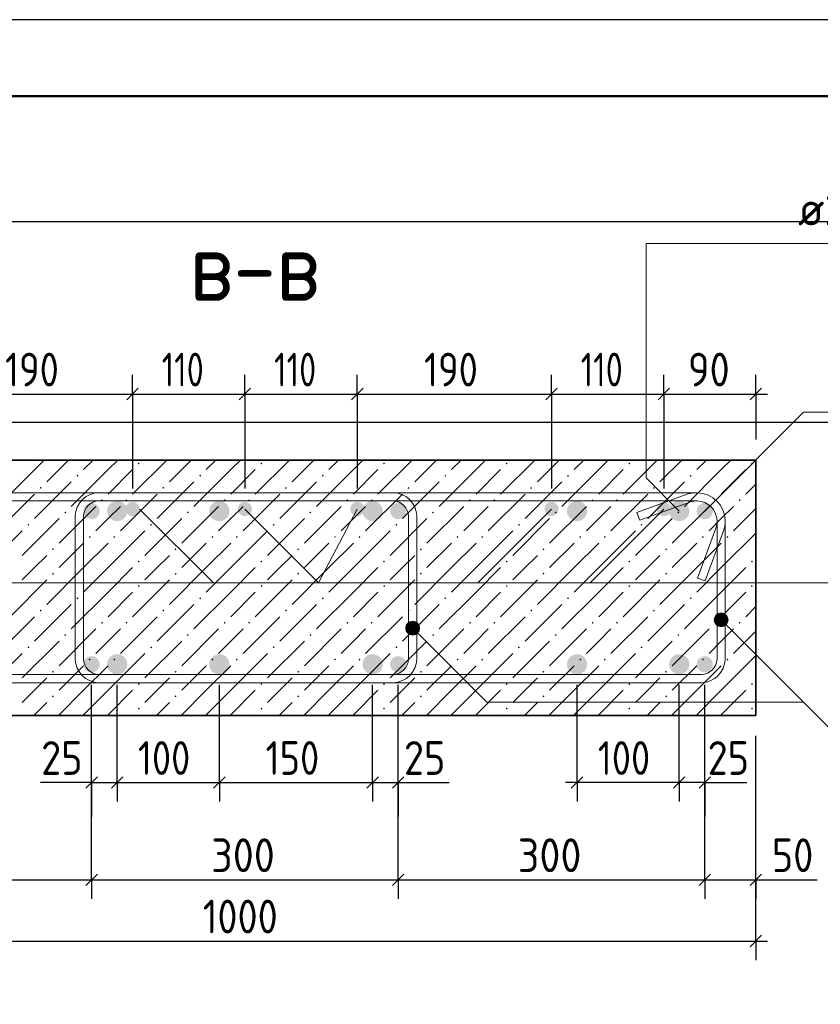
# Model space of a CAD drawing. Header units: millimetres. Extents: x 0 to 50400, y 0 to 35640.
# Tile 15 of 16: x 37847 to 44114, y 27928 to 35640. Entities that reach past the tile are written whole.
import ezdxf

# ---------------------------------------------------------------- set-up
doc = ezdxf.new("R2010")
doc.units = ezdxf.units.MM
doc.linetypes.add('______2', pattern=[324, 240, -84])
for name, color, linetype, lineweight in [('Standard', 7, 'Continuous', 25), ('Выпуски арматуры Г-обр.', 52, 'Continuous', 25), ('ЖБ Пилон', 7, 'Continuous', 35), ('Заголовок чертежа', 7, 'Continuous', 25), ('Позиционная метка линия выноска', 7, 'Continuous', 13)]:
    doc.layers.add(name, color=color, linetype=linetype, lineweight=lineweight)
doc.layers.add('Размерная выноска', color=7, linetype='Continuous')
doc.layers.add('Стена фоновая арматура Х1', color=7, linetype='______2', true_color=0xa0a0a0)
doc.layers.add('Стена Хомут', color=7, linetype='______2', true_color=0xa0a0a0)
doc.styles.add('ISOCPEUR', font='txt')

msp = doc.modelspace()

# ---------------------------------------------------------------- hatches: boundary and pattern name
at = {"layer": 'Выпуски арматуры Г-обр.', "linetype": 'Continuous', "lineweight": 13, "transparency": 33554687}
for points in [[(38689.7, 31791.4), (38683.6, 31822.1), (38666.3, 31848), (38640.3, 31865.3), (38609.7, 31871.4), (38579.1, 31865.3), (38553.2, 31848), (38535.8, 31822.1), (38529.7, 31791.4), (38535.8, 31760.8), (38553.2, 31734.9), (38579.1, 31717.5), (38609.7, 31711.4), (38640.3, 31717.5), (38666.3, 31734.9), (38683.6, 31760.8)], [(38785.7, 31807.4), (38781.5, 31828.9), (38769.3, 31847), (38751.2, 31859.2), (38729.7, 31863.4), (38708.3, 31859.2), (38690.1, 31847), (38678, 31828.9), (38673.7, 31807.4), (38678, 31786), (38690.1, 31767.8), (38708.3, 31755.7), (38729.7, 31751.4), (38751.2, 31755.7), (38769.3, 31767.8), (38781.5, 31786)], [(39489.7, 31791.4), (39483.6, 31822.1), (39466.3, 31848), (39440.3, 31865.3), (39409.7, 31871.4), (39379.1, 31865.3), (39353.2, 31848), (39335.8, 31822.1), (39329.7, 31791.4), (39335.8, 31760.8), (39353.2, 31734.9), (39379.1, 31717.5), (39409.7, 31711.4), (39440.3, 31717.5), (39466.3, 31734.9), (39483.6, 31760.8)], [(39665.7, 31807.4), (39661.5, 31828.9), (39649.3, 31847), (39631.2, 31859.2), (39609.7, 31863.4), (39588.3, 31859.2), (39570.1, 31847), (39558, 31828.9), (39553.7, 31807.4), (39558, 31786), (39570.1, 31767.8), (39588.3, 31755.7), (39609.7, 31751.4), (39631.2, 31755.7), (39649.3, 31767.8), (39661.5, 31786)], [(40545.7, 31807.4), (40541.5, 31828.9), (40529.3, 31847), (40511.2, 31859.2), (40489.7, 31863.4), (40468.3, 31859.2), (40450.1, 31847), (40438, 31828.9), (40433.7, 31807.4), (40438, 31786), (40450.1, 31767.8), (40468.3, 31755.7), (40489.7, 31751.4), (40511.2, 31755.7), (40529.3, 31767.8), (40541.5, 31786)], [(40689.7, 31791.4), (40683.6, 31822.1), (40666.3, 31848), (40640.3, 31865.3), (40609.7, 31871.4), (40579.1, 31865.3), (40553.2, 31848), (40535.8, 31822.1), (40529.7, 31791.4), (40535.8, 31760.8), (40553.2, 31734.9), (40579.1, 31717.5), (40609.7, 31711.4), (40640.3, 31717.5), (40666.3, 31734.9), (40683.6, 31760.8)], [(42065.7, 31807.4), (42061.5, 31828.9), (42049.3, 31847), (42031.2, 31859.2), (42009.7, 31863.4), (41988.3, 31859.2), (41970.1, 31847), (41958, 31828.9), (41953.7, 31807.4), (41958, 31786), (41970.1, 31767.8), (41988.3, 31755.7), (42009.7, 31751.4), (42031.2, 31755.7), (42049.3, 31767.8), (42061.5, 31786)], [(42289.7, 31791.4), (42283.6, 31822.1), (42266.3, 31848), (42240.3, 31865.3), (42209.7, 31871.4), (42179.1, 31865.3), (42153.2, 31848), (42135.8, 31822.1), (42129.7, 31791.4), (42135.8, 31760.8), (42153.2, 31734.9), (42179.1, 31717.5), (42209.7, 31711.4), (42240.3, 31717.5), (42266.3, 31734.9), (42283.6, 31760.8)], [(42945.7, 31807.4), (42941.5, 31828.9), (42929.3, 31847), (42911.2, 31859.2), (42889.7, 31863.4), (42868.3, 31859.2), (42850.1, 31847), (42838, 31828.9), (42833.7, 31807.4), (42838, 31786), (42850.1, 31767.8), (42868.3, 31755.7), (42889.7, 31751.4), (42911.2, 31755.7), (42929.3, 31767.8), (42941.5, 31786)], [(43089.7, 31791.4), (43083.6, 31822.1), (43066.3, 31848), (43040.3, 31865.3), (43009.7, 31871.4), (42979.1, 31865.3), (42953.2, 31848), (42935.8, 31822.1), (42929.7, 31791.4), (42935.8, 31760.8), (42953.2, 31734.9), (42979.1, 31717.5), (43009.7, 31711.4), (43040.3, 31717.5), (43066.3, 31734.9), (43083.6, 31760.8)], [(38689.7, 30591.4), (38683.6, 30622.1), (38666.3, 30648), (38640.3, 30665.3), (38609.7, 30671.4), (38579.1, 30665.3), (38553.2, 30648), (38535.8, 30622.1), (38529.7, 30591.4), (38535.8, 30560.8), (38553.2, 30534.9), (38579.1, 30517.5), (38609.7, 30511.4), (38640.3, 30517.5), (38666.3, 30534.9), (38683.6, 30560.8)], [(39489.7, 30591.4), (39483.6, 30622.1), (39466.3, 30648), (39440.3, 30665.3), (39409.7, 30671.4), (39379.1, 30665.3), (39353.2, 30648), (39335.8, 30622.1), (39329.7, 30591.4), (39335.8, 30560.8), (39353.2, 30534.9), (39379.1, 30517.5), (39409.7, 30511.4), (39440.3, 30517.5), (39466.3, 30534.9), (39483.6, 30560.8)], [(40689.7, 30591.4), (40683.6, 30622.1), (40666.3, 30648), (40640.3, 30665.3), (40609.7, 30671.4), (40579.1, 30665.3), (40553.2, 30648), (40535.8, 30622.1), (40529.7, 30591.4), (40535.8, 30560.8), (40553.2, 30534.9), (40579.1, 30517.5), (40609.7, 30511.4), (40640.3, 30517.5), (40666.3, 30534.9), (40683.6, 30560.8)], [(42289.7, 30591.4), (42283.6, 30622.1), (42266.3, 30648), (42240.3, 30665.3), (42209.7, 30671.4), (42179.1, 30665.3), (42153.2, 30648), (42135.8, 30622.1), (42129.7, 30591.4), (42135.8, 30560.8), (42153.2, 30534.9), (42179.1, 30517.5), (42209.7, 30511.4), (42240.3, 30517.5), (42266.3, 30534.9), (42283.6, 30560.8)], [(43089.7, 30591.4), (43083.6, 30622.1), (43066.3, 30648), (43040.3, 30665.3), (43009.7, 30671.4), (42979.1, 30665.3), (42953.2, 30648), (42935.8, 30622.1), (42929.7, 30591.4), (42935.8, 30560.8), (42953.2, 30534.9), (42979.1, 30517.5), (43009.7, 30511.4), (43040.3, 30517.5), (43066.3, 30534.9), (43083.6, 30560.8)]]:
    msp.add_hatch(color=7, dxfattribs=at).paths.add_polyline_path(points)
at = {"layer": 'ЖБ Пилон', "linetype": 'Continuous', "lineweight": 18, "transparency": 33554687}
for points in [[(38779, 32156.6), (38771.2, 32164.4), (38779, 32172.2), (38786.8, 32164.4)], [(39739, 32156.6), (39731.2, 32164.4), (39739, 32172.2), (39746.8, 32164.4)], [(40699, 32156.6), (40691.2, 32164.4), (40699, 32172.2), (40706.8, 32164.4)], [(41659, 32156.6), (41651.2, 32164.4), (41659, 32172.2), (41666.8, 32164.4)], [(42619, 32156.6), (42611.2, 32164.4), (42619, 32172.2), (42626.8, 32164.4)], [(43579, 32156.6), (43571.2, 32164.4), (43579, 32172.2), (43586.8, 32164.4)], [(38299, 32060.6), (38291.2, 32068.4), (38299, 32076.2), (38306.8, 32068.4)], [(39259, 32060.6), (39251.2, 32068.4), (39259, 32076.2), (39266.8, 32068.4)], [(40219, 32060.6), (40211.2, 32068.4), (40219, 32076.2), (40226.8, 32068.4)], [(41179, 32060.6), (41171.2, 32068.4), (41179, 32076.2), (41186.8, 32068.4)], [(42139, 32060.6), (42131.2, 32068.4), (42139, 32076.2), (42146.8, 32068.4)], [(43099, 32060.6), (43091.2, 32068.4), (43099, 32076.2), (43106.8, 32068.4)], [(38011, 31964.6), (38003.2, 31972.4), (38011, 31980.2), (38018.8, 31972.4)], [(38971, 31964.6), (38963.2, 31972.4), (38971, 31980.2), (38978.8, 31972.4)], [(39931, 31964.6), (39923.2, 31972.4), (39931, 31980.2), (39938.8, 31972.4)], [(40891, 31964.6), (40883.2, 31972.4), (40891, 31980.2), (40898.8, 31972.4)], [(41851, 31964.6), (41843.2, 31972.4), (41851, 31980.2), (41858.8, 31972.4)], [(42811, 31964.6), (42803.2, 31972.4), (42811, 31980.2), (42818.8, 31972.4)], [(38491, 31868.6), (38483.2, 31876.4), (38491, 31884.2), (38498.8, 31876.4)], [(38683, 31868.6), (38675.2, 31876.4), (38683, 31884.2), (38690.8, 31876.4)], [(39451, 31868.6), (39443.2, 31876.4), (39451, 31884.2), (39458.8, 31876.4)], [(39643, 31868.6), (39635.2, 31876.4), (39643, 31884.2), (39650.8, 31876.4)], [(40411, 31868.6), (40403.2, 31876.4), (40411, 31884.2), (40418.8, 31876.4)], [(40603, 31868.6), (40595.2, 31876.4), (40603, 31884.2), (40610.8, 31876.4)], [(41371, 31868.6), (41363.2, 31876.4), (41371, 31884.2), (41378.8, 31876.4)], [(41563, 31868.6), (41555.2, 31876.4), (41563, 31884.2), (41570.8, 31876.4)], [(42331, 31868.6), (42323.2, 31876.4), (42331, 31884.2), (42338.8, 31876.4)], [(42523, 31868.6), (42515.2, 31876.4), (42523, 31884.2), (42530.8, 31876.4)], [(43291, 31868.6), (43283.2, 31876.4), (43291, 31884.2), (43298.8, 31876.4)], [(43483, 31868.6), (43475.2, 31876.4), (43483, 31884.2), (43490.8, 31876.4)], [(38203, 31772.6), (38195.2, 31780.4), (38203, 31788.2), (38210.8, 31780.4)], [(39163, 31772.6), (39155.2, 31780.4), (39163, 31788.2), (39170.8, 31780.4)], [(40123, 31772.6), (40115.2, 31780.4), (40123, 31788.2), (40130.8, 31780.4)], [(41083, 31772.6), (41075.2, 31780.4), (41083, 31788.2), (41090.8, 31780.4)], [(42043, 31772.6), (42035.2, 31780.4), (42043, 31788.2), (42050.8, 31780.4)], [(43003, 31772.6), (42995.2, 31780.4), (43003, 31788.2), (43010.8, 31780.4)], [(37915, 31676.6), (37907.2, 31684.4), (37915, 31692.2), (37922.8, 31684.4)], [(38875, 31676.6), (38867.2, 31684.4), (38875, 31692.2), (38882.8, 31684.4)], [(39835, 31676.6), (39827.2, 31684.4), (39835, 31692.2), (39842.8, 31684.4)], [(40795, 31676.6), (40787.2, 31684.4), (40795, 31692.2), (40802.8, 31684.4)], [(41755, 31676.6), (41747.2, 31684.4), (41755, 31692.2), (41762.8, 31684.4)], [(42715, 31676.6), (42707.2, 31684.4), (42715, 31692.2), (42722.8, 31684.4)], [(38395, 31580.6), (38387.2, 31588.4), (38395, 31596.2), (38402.8, 31588.4)], [(38587, 31580.6), (38579.2, 31588.4), (38587, 31596.2), (38594.8, 31588.4)], [(39355, 31580.6), (39347.2, 31588.4), (39355, 31596.2), (39362.8, 31588.4)], [(39547, 31580.6), (39539.2, 31588.4), (39547, 31596.2), (39554.8, 31588.4)], [(40315, 31580.6), (40307.2, 31588.4), (40315, 31596.2), (40322.8, 31588.4)], [(40507, 31580.6), (40499.2, 31588.4), (40507, 31596.2), (40514.8, 31588.4)], [(41275, 31580.6), (41267.2, 31588.4), (41275, 31596.2), (41282.8, 31588.4)], [(41467, 31580.6), (41459.2, 31588.4), (41467, 31596.2), (41474.8, 31588.4)], [(42235, 31580.6), (42227.2, 31588.4), (42235, 31596.2), (42242.8, 31588.4)], [(42427, 31580.6), (42419.2, 31588.4), (42427, 31596.2), (42434.8, 31588.4)], [(43195, 31580.6), (43187.2, 31588.4), (43195, 31596.2), (43202.8, 31588.4)], [(43387, 31580.6), (43379.2, 31588.4), (43387, 31596.2), (43394.8, 31588.4)], [(38107, 31484.6), (38099.2, 31492.4), (38107, 31500.2), (38114.8, 31492.4)], [(39067, 31484.6), (39059.2, 31492.4), (39067, 31500.2), (39074.8, 31492.4)], [(40027, 31484.6), (40019.2, 31492.4), (40027, 31500.2), (40034.8, 31492.4)], [(40987, 31484.6), (40979.2, 31492.4), (40987, 31500.2), (40994.8, 31492.4)], [(41947, 31484.6), (41939.2, 31492.4), (41947, 31500.2), (41954.8, 31492.4)], [(42907, 31484.6), (42899.2, 31492.4), (42907, 31500.2), (42914.8, 31492.4)], [(38779, 31388.6), (38771.2, 31396.4), (38779, 31404.2), (38786.8, 31396.4)], [(39739, 31388.6), (39731.2, 31396.4), (39739, 31404.2), (39746.8, 31396.4)], [(40699, 31388.6), (40691.2, 31396.4), (40699, 31404.2), (40706.8, 31396.4)], [(41659, 31388.6), (41651.2, 31396.4), (41659, 31404.2), (41666.8, 31396.4)], [(42619, 31388.6), (42611.2, 31396.4), (42619, 31404.2), (42626.8, 31396.4)], [(43579, 31388.6), (43571.2, 31396.4), (43579, 31404.2), (43586.8, 31396.4)], [(38107, 31292.6), (38099.2, 31300.4), (38107, 31308.2), (38114.8, 31300.4)], [(39067, 31292.6), (39059.2, 31300.4), (39067, 31308.2), (39074.8, 31300.4)], [(40027, 31292.6), (40019.2, 31300.4), (40027, 31308.2), (40034.8, 31300.4)], [(40987, 31292.6), (40979.2, 31300.4), (40987, 31308.2), (40994.8, 31300.4)], [(41947, 31292.6), (41939.2, 31300.4), (41947, 31308.2), (41954.8, 31300.4)], [(42907, 31292.6), (42899.2, 31300.4), (42907, 31308.2), (42914.8, 31300.4)], [(38779, 31196.6), (38771.2, 31204.4), (38779, 31212.2), (38786.8, 31204.4)], [(39739, 31196.6), (39731.2, 31204.4), (39739, 31212.2), (39746.8, 31204.4)], [(40699, 31196.6), (40691.2, 31204.4), (40699, 31212.2), (40706.8, 31204.4)], [(41659, 31196.6), (41651.2, 31204.4), (41659, 31212.2), (41666.8, 31204.4)], [(42619, 31196.6), (42611.2, 31204.4), (42619, 31212.2), (42626.8, 31204.4)], [(43579, 31196.6), (43571.2, 31204.4), (43579, 31212.2), (43586.8, 31204.4)], [(38299, 31100.6), (38291.2, 31108.4), (38299, 31116.2), (38306.8, 31108.4)], [(39259, 31100.6), (39251.2, 31108.4), (39259, 31116.2), (39266.8, 31108.4)], [(40219, 31100.6), (40211.2, 31108.4), (40219, 31116.2), (40226.8, 31108.4)], [(41179, 31100.6), (41171.2, 31108.4), (41179, 31116.2), (41186.8, 31108.4)], [(42139, 31100.6), (42131.2, 31108.4), (42139, 31116.2), (42146.8, 31108.4)], [(43099, 31100.6), (43091.2, 31108.4), (43099, 31116.2), (43106.8, 31108.4)], [(38011, 31004.6), (38003.2, 31012.4), (38011, 31020.2), (38018.8, 31012.4)], [(38971, 31004.6), (38963.2, 31012.4), (38971, 31020.2), (38978.8, 31012.4)], [(39931, 31004.6), (39923.2, 31012.4), (39931, 31020.2), (39938.8, 31012.4)], [(40891, 31004.6), (40883.2, 31012.4), (40891, 31020.2), (40898.8, 31012.4)], [(41851, 31004.6), (41843.2, 31012.4), (41851, 31020.2), (41858.8, 31012.4)], [(42811, 31004.6), (42803.2, 31012.4), (42811, 31020.2), (42818.8, 31012.4)], [(38491, 30908.6), (38483.2, 30916.4), (38491, 30924.2), (38498.8, 30916.4)], [(38683, 30908.6), (38675.2, 30916.4), (38683, 30924.2), (38690.8, 30916.4)], [(39451, 30908.6), (39443.2, 30916.4), (39451, 30924.2), (39458.8, 30916.4)], [(39643, 30908.6), (39635.2, 30916.4), (39643, 30924.2), (39650.8, 30916.4)], [(40411, 30908.6), (40403.2, 30916.4), (40411, 30924.2), (40418.8, 30916.4)], [(40603, 30908.6), (40595.2, 30916.4), (40603, 30924.2), (40610.8, 30916.4)], [(41371, 30908.6), (41363.2, 30916.4), (41371, 30924.2), (41378.8, 30916.4)], [(41563, 30908.6), (41555.2, 30916.4), (41563, 30924.2), (41570.8, 30916.4)], [(42331, 30908.6), (42323.2, 30916.4), (42331, 30924.2), (42338.8, 30916.4)], [(42523, 30908.6), (42515.2, 30916.4), (42523, 30924.2), (42530.8, 30916.4)], [(43291, 30908.6), (43283.2, 30916.4), (43291, 30924.2), (43298.8, 30916.4)], [(43483, 30908.6), (43475.2, 30916.4), (43483, 30924.2), (43490.8, 30916.4)], [(38203, 30812.6), (38195.2, 30820.4), (38203, 30828.2), (38210.8, 30820.4)], [(39163, 30812.6), (39155.2, 30820.4), (39163, 30828.2), (39170.8, 30820.4)], [(40123, 30812.6), (40115.2, 30820.4), (40123, 30828.2), (40130.8, 30820.4)], [(41083, 30812.6), (41075.2, 30820.4), (41083, 30828.2), (41090.8, 30820.4)], [(42043, 30812.6), (42035.2, 30820.4), (42043, 30828.2), (42050.8, 30820.4)], [(43003, 30812.6), (42995.2, 30820.4), (43003, 30828.2), (43010.8, 30820.4)], [(37915, 30716.6), (37907.2, 30724.4), (37915, 30732.2), (37922.8, 30724.4)], [(38875, 30716.6), (38867.2, 30724.4), (38875, 30732.2), (38882.8, 30724.4)], [(39835, 30716.6), (39827.2, 30724.4), (39835, 30732.2), (39842.8, 30724.4)], [(40795, 30716.6), (40787.2, 30724.4), (40795, 30732.2), (40802.8, 30724.4)], [(41755, 30716.6), (41747.2, 30724.4), (41755, 30732.2), (41762.8, 30724.4)], [(42715, 30716.6), (42707.2, 30724.4), (42715, 30732.2), (42722.8, 30724.4)], [(38395, 30620.6), (38387.2, 30628.4), (38395, 30636.2), (38402.8, 30628.4)], [(38587, 30620.6), (38579.2, 30628.4), (38587, 30636.2), (38594.8, 30628.4)], [(39355, 30620.6), (39347.2, 30628.4), (39355, 30636.2), (39362.8, 30628.4)], [(39547, 30620.6), (39539.2, 30628.4), (39547, 30636.2), (39554.8, 30628.4)], [(40315, 30620.6), (40307.2, 30628.4), (40315, 30636.2), (40322.8, 30628.4)], [(40507, 30620.6), (40499.2, 30628.4), (40507, 30636.2), (40514.8, 30628.4)], [(41275, 30620.6), (41267.2, 30628.4), (41275, 30636.2), (41282.8, 30628.4)], [(41467, 30620.6), (41459.2, 30628.4), (41467, 30636.2), (41474.8, 30628.4)], [(42235, 30620.6), (42227.2, 30628.4), (42235, 30636.2), (42242.8, 30628.4)], [(42427, 30620.6), (42419.2, 30628.4), (42427, 30636.2), (42434.8, 30628.4)], [(43195, 30620.6), (43187.2, 30628.4), (43195, 30636.2), (43202.8, 30628.4)], [(43387, 30620.6), (43379.2, 30628.4), (43387, 30636.2), (43394.8, 30628.4)], [(38107, 30524.6), (38099.2, 30532.4), (38107, 30540.2), (38114.8, 30532.4)], [(39067, 30524.6), (39059.2, 30532.4), (39067, 30540.2), (39074.8, 30532.4)], [(40027, 30524.6), (40019.2, 30532.4), (40027, 30540.2), (40034.8, 30532.4)], [(40987, 30524.6), (40979.2, 30532.4), (40987, 30540.2), (40994.8, 30532.4)], [(41947, 30524.6), (41939.2, 30532.4), (41947, 30540.2), (41954.8, 30532.4)], [(42907, 30524.6), (42899.2, 30532.4), (42907, 30540.2), (42914.8, 30532.4)], [(38779, 30428.6), (38771.2, 30436.4), (38779, 30444.2), (38786.8, 30436.4)], [(39739, 30428.6), (39731.2, 30436.4), (39739, 30444.2), (39746.8, 30436.4)], [(40699, 30428.6), (40691.2, 30436.4), (40699, 30444.2), (40706.8, 30436.4)], [(41659, 30428.6), (41651.2, 30436.4), (41659, 30444.2), (41666.8, 30436.4)], [(42619, 30428.6), (42611.2, 30436.4), (42619, 30444.2), (42626.8, 30436.4)], [(43579, 30428.6), (43571.2, 30436.4), (43579, 30444.2), (43586.8, 30436.4)], [(38107, 30332.6), (38099.2, 30340.4), (38107, 30348.2), (38114.8, 30340.4)], [(39067, 30332.6), (39059.2, 30340.4), (39067, 30348.2), (39074.8, 30340.4)], [(40027, 30332.6), (40019.2, 30340.4), (40027, 30348.2), (40034.8, 30340.4)], [(40987, 30332.6), (40979.2, 30340.4), (40987, 30348.2), (40994.8, 30340.4)], [(41947, 30332.6), (41939.2, 30340.4), (41947, 30348.2), (41954.8, 30340.4)], [(42907, 30332.6), (42899.2, 30340.4), (42907, 30348.2), (42914.8, 30340.4)], [(38779, 30236.6), (38771.2, 30244.4), (38779, 30252.2), (38786.8, 30244.4)], [(39739, 30236.6), (39731.2, 30244.4), (39739, 30252.2), (39746.8, 30244.4)], [(40699, 30236.6), (40691.2, 30244.4), (40699, 30252.2), (40706.8, 30244.4)], [(41659, 30236.6), (41651.2, 30244.4), (41659, 30252.2), (41666.8, 30244.4)], [(42619, 30236.6), (42611.2, 30244.4), (42619, 30252.2), (42626.8, 30244.4)], [(43579, 30236.6), (43571.2, 30244.4), (43579, 30252.2), (43586.8, 30244.4)]]:
    msp.add_hatch(color=7, dxfattribs=at).paths.add_polyline_path(points, flags=16)
at = {"layer": 'Позиционная метка линия выноска', "linetype": 'Continuous', "lineweight": 13, "transparency": 33554687}
for points in [[(40871.1, 30888.2), (40909.2, 30926.3), (40884.8, 30912.6)], [(40909.2, 30926.3), (40871.1, 30888.2), (40871.1, 30860.7)], [(40909.2, 30926.3), (40871.1, 30860.7), (40936.7, 30926.3)], [(40936.7, 30926.3), (40871.1, 30860.7), (40884.8, 30836.2)], [(40936.7, 30926.3), (40884.8, 30836.2), (40961.2, 30912.6)], [(43285.8, 30953.4), (43324, 30991.6), (43299.6, 30977.9)], [(43324, 30991.6), (43285.8, 30953.4), (43285.8, 30925.9)], [(43324, 30991.6), (43285.8, 30925.9), (43351.5, 30991.6)], [(43351.5, 30991.6), (43285.8, 30925.9), (43299.6, 30901.5)], [(43351.5, 30991.6), (43299.6, 30901.5), (43375.9, 30977.9)], [(43375.9, 30977.9), (43299.6, 30901.5), (43324, 30887.7)], [(43375.9, 30977.9), (43324, 30887.7), (43389.7, 30953.4)], [(43389.7, 30953.4), (43324, 30887.7), (43351.5, 30887.7)], [(43389.7, 30953.4), (43351.5, 30887.7), (43389.7, 30925.9)], [(43389.7, 30925.9), (43351.5, 30887.7), (43375.9, 30901.5)], [(40961.2, 30912.6), (40884.8, 30836.2), (40909.2, 30822.5)], [(40961.2, 30912.6), (40909.2, 30822.5), (40974.9, 30888.2)], [(40974.9, 30888.2), (40909.2, 30822.5), (40936.7, 30822.5)], [(40974.9, 30888.2), (40936.7, 30822.5), (40974.9, 30860.7)], [(40974.9, 30860.7), (40936.7, 30822.5), (40961.2, 30836.2)]]:
    msp.add_hatch(color=7, dxfattribs=at).paths.add_polyline_path(points)
at = {"layer": 'Стена фоновая арматура Х1', "linetype": 'Continuous', "lineweight": 18, "transparency": 33554687}
for points in [[(38473.7, 31791.4), (38468.9, 31815.9), (38455, 31836.7), (38434.2, 31850.6), (38409.7, 31855.4), (38385.2, 31850.6), (38364.5, 31836.7), (38350.6, 31815.9), (38345.7, 31791.4), (38350.6, 31767), (38364.5, 31746.2), (38385.2, 31732.3), (38409.7, 31727.4), (38434.2, 31732.3), (38455, 31746.2), (38468.9, 31767)], [(40873.7, 31791.4), (40868.9, 31815.9), (40855, 31836.7), (40834.2, 31850.6), (40809.7, 31855.4), (40785.2, 31850.6), (40764.5, 31836.7), (40750.6, 31815.9), (40745.7, 31791.4), (40750.6, 31767), (40764.5, 31746.2), (40785.2, 31732.3), (40809.7, 31727.4), (40834.2, 31732.3), (40855, 31746.2), (40868.9, 31767)], [(43273.7, 31791.4), (43268.9, 31815.9), (43255, 31836.7), (43234.2, 31850.6), (43209.7, 31855.4), (43185.2, 31850.6), (43164.5, 31836.7), (43150.6, 31815.9), (43145.7, 31791.4), (43150.6, 31767), (43164.5, 31746.2), (43185.2, 31732.3), (43209.7, 31727.4), (43234.2, 31732.3), (43255, 31746.2), (43268.9, 31767)], [(38473.7, 30591.4), (38468.9, 30615.9), (38455, 30636.7), (38434.2, 30650.6), (38409.7, 30655.4), (38385.2, 30650.6), (38364.5, 30636.7), (38350.6, 30615.9), (38345.7, 30591.4), (38350.6, 30567), (38364.5, 30546.2), (38385.2, 30532.3), (38409.7, 30527.4), (38434.2, 30532.3), (38455, 30546.2), (38468.9, 30567)], [(40873.7, 30591.4), (40868.9, 30615.9), (40855, 30636.7), (40834.2, 30650.6), (40809.7, 30655.4), (40785.2, 30650.6), (40764.5, 30636.7), (40750.6, 30615.9), (40745.7, 30591.4), (40750.6, 30567), (40764.5, 30546.2), (40785.2, 30532.3), (40809.7, 30527.4), (40834.2, 30532.3), (40855, 30546.2), (40868.9, 30567)], [(43273.7, 30591.4), (43268.9, 30615.9), (43255, 30636.7), (43234.2, 30650.6), (43209.7, 30655.4), (43185.2, 30650.6), (43164.5, 30636.7), (43150.6, 30615.9), (43145.7, 30591.4), (43150.6, 30567), (43164.5, 30546.2), (43185.2, 30532.3), (43209.7, 30527.4), (43234.2, 30532.3), (43255, 30546.2), (43268.9, 30567)]]:
    msp.add_hatch(color=7, dxfattribs=at).paths.add_polyline_path(points)

# ---------------------------------------------------------------- linework, layer by layer
at = {"layer": 'Standard', "color": 7, "linetype": 'Continuous', "lineweight": -3, "transparency": 33554687}
for p, q in [((38729.7, 32707.8), (38729.7, 32857.8)), ((39609.7, 32707.8), (39609.7, 32857.8)), ((40489.7, 32707.8), (40489.7, 32857.8)), ((42009.7, 32707.8), (42009.7, 32857.8)), ((42889.7, 32707.8), (42889.7, 32857.8)), ((43609.7, 32707.8), (43609.7, 32857.8)), ((37209.7, 32707.8), (38729.7, 32707.8)), ((38729.7, 32707.8), (38729.7, 32557.8)), ((38729.7, 32707.8), (38729.7, 31967.4)), ((38729.7, 32707.8), (39609.7, 32707.8)), ((39609.7, 32707.8), (39609.7, 32557.8)), ((39609.7, 32707.8), (39609.7, 31967.4)), ((39609.7, 32707.8), (40489.7, 32707.8)), ((40489.7, 32707.8), (40489.7, 32557.8)), ((40489.7, 32707.8), (40489.7, 31967.4)), ((40489.7, 32707.8), (42009.7, 32707.8)), ((42009.7, 32707.8), (42009.7, 32557.8)), ((42009.7, 32707.8), (42009.7, 31967.4)), ((42009.7, 32707.8), (42889.7, 32707.8)), ((42889.7, 32707.8), (42889.7, 32557.8)), ((42889.7, 32707.8), (42889.7, 31967.4)), ((42889.7, 32707.8), (43609.7, 32707.8)), ((43609.7, 32707.8), (43609.7, 32557.8)), ((43609.7, 32707.8), (43609.7, 32351.4)), ((43609.7, 32707.8), (43699.7, 32707.8)), ((42209.7, 29665.5), (42209.7, 30431.4)), ((38409.7, 29665.5), (38409.7, 29815.5)), ((38609.7, 29665.5), (38609.7, 29815.5)), ((39409.7, 29665.5), (39409.7, 29815.5)), ((40609.7, 29665.5), (40609.7, 29815.5)), ((40809.7, 29665.5), (40809.7, 29815.5)), ((42209.7, 29665.5), (42209.7, 29815.5)), ((43009.7, 29665.5), (43009.7, 29815.5)), ((43209.7, 29665.5), (43209.7, 29815.5)), ((38409.7, 29665.5), (38319.7, 29665.5)), ((38409.7, 29665.5), (38409.7, 29515.5)), ((38409.7, 29665.5), (38409.7, 29400.5)), ((38409.7, 29665.5), (38609.7, 29665.5)), ((38609.7, 29665.5), (38609.7, 29515.5)), ((38609.7, 29665.5), (39409.7, 29665.5)), ((39409.7, 29665.5), (39409.7, 29515.5)), ((39409.7, 29665.5), (40609.7, 29665.5)), ((40609.7, 29665.5), (40609.7, 29515.5)), ((40609.7, 29665.5), (40809.7, 29665.5)), ((40809.7, 29665.5), (40809.7, 29515.5)), ((40809.7, 29665.5), (40809.7, 29400.5)), ((40809.7, 29665.5), (40899.7, 29665.5)), ((42209.7, 29665.5), (42119.7, 29665.5)), ((42209.7, 29665.5), (42209.7, 29515.5)), ((43009.7, 29665.5), (42209.7, 29665.5)), ((43009.7, 29665.5), (43009.7, 29515.5)), ((43209.7, 29665.5), (43009.7, 29665.5)), ((43209.7, 29665.5), (43209.7, 29515.5)), ((43209.7, 29665.5), (43209.7, 29400.5)), ((43209.7, 29665.5), (43299.7, 29665.5)), ((43609.7, 28423.8), (43609.7, 29080.5)), ((38409.7, 28903.8), (38409.7, 29053.8)), ((40809.7, 28903.8), (40809.7, 29053.8)), ((43209.7, 28903.8), (43209.7, 29053.8)), ((43609.7, 28903.8), (43609.7, 29053.8)), ((36009.7, 28903.8), (38409.7, 28903.8)), ((38409.7, 28903.8), (38409.7, 28753.8)), ((38409.7, 28903.8), (40809.7, 28903.8)), ((40809.7, 28903.8), (40809.7, 28753.8)), ((40809.7, 28903.8), (43209.7, 28903.8)), ((43209.7, 28903.8), (43209.7, 28753.8)), ((43209.7, 28903.8), (43609.7, 28903.8)), ((43609.7, 28903.8), (43609.7, 28753.8)), ((43609.7, 28903.8), (43699.7, 28903.8)), ((43609.7, 28423.8), (43609.7, 28573.8)), ((35609.7, 28423.8), (43609.7, 28423.8)), ((43609.7, 28423.8), (43609.7, 28273.8)), ((43609.7, 28423.8), (43699.7, 28423.8))]:
    msp.add_line(p, q, dxfattribs=at)
at = {"layer": 'Standard', "color": 7, "linetype": 'Continuous', "lineweight": 25, "transparency": 33554687}
for p, q in [((38684.7, 32662.8), (38774.7, 32752.8)), ((39564.7, 32662.8), (39654.7, 32752.8)), ((40444.7, 32662.8), (40534.7, 32752.8)), ((41964.7, 32662.8), (42054.7, 32752.8)), ((42844.7, 32662.8), (42934.7, 32752.8)), ((43564.7, 32662.8), (43654.7, 32752.8)), ((38364.7, 29620.5), (38454.7, 29710.5)), ((38564.7, 29620.5), (38654.7, 29710.5)), ((39364.7, 29620.5), (39454.7, 29710.5)), ((40564.7, 29620.5), (40654.7, 29710.5)), ((40764.7, 29620.5), (40854.7, 29710.5)), ((42254.7, 29710.5), (42164.7, 29620.5)), ((43054.7, 29710.5), (42964.7, 29620.5)), ((43254.7, 29710.5), (43164.7, 29620.5)), ((38364.7, 28858.8), (38454.7, 28948.8)), ((40764.7, 28858.8), (40854.7, 28948.8)), ((43164.7, 28858.8), (43254.7, 28948.8)), ((43564.7, 28858.8), (43654.7, 28948.8)), ((43564.7, 28378.8), (43654.7, 28468.8))]:
    msp.add_line(p, q, dxfattribs=at)
msp.add_lwpolyline([(0, 0), (50400, 0), (50400, 35640), (0, 35640), (0, 0)], close=True, dxfattribs=at)
at = {"layer": 'Standard', "color": 7, "linetype": 'Continuous', "lineweight": 50, "transparency": 33554687}
msp.add_lwpolyline([(2400, 35040), (49800, 35040), (49800, 600), (2400, 600), (2400, 35040)], close=True, dxfattribs=at)
at = {"layer": 'Standard', "color": 254, "linetype": 'Continuous', "lineweight": -3, "true_color": 0xc4c4ff, "transparency": 33554687}
for points in [[(34455.3, 34439.2), (34455.3, 32487.2), (44783.3, 32487.2)], [(44783.3, 26955.8), (44783.3, 34057.5), (34455.3, 34057.5), (34455.3, 26955.8)]]:
    msp.add_lwpolyline(points, dxfattribs=at)
at = {"layer": 'Standard', "color": 7, "linetype": 'Continuous', "lineweight": -3, "transparency": 33554687}
for points in [[(38409.7, 28903.8), (38409.7, 28924.2), (38409.7, 28924.2), (38409.7, 28924.2), (38409.7, 28924.2), (38409.7, 28924.2), (38409.7, 28924.2), (38409.7, 30387.7), (38409.7, 30387.7), (38409.7, 30431.4)], [(38609.7, 29665.5), (38609.7, 29685.9), (38609.7, 29685.9), (38609.7, 29685.9), (38609.7, 29685.9), (38609.7, 29685.9), (38609.7, 29685.9), (38609.7, 30000.4), (38609.7, 30000.4), (38609.7, 30431.4)], [(39409.7, 29665.5), (39409.7, 29685.9), (39409.7, 29685.9), (39409.7, 29685.9), (39409.7, 29685.9), (39409.7, 30396.9), (39409.7, 30396.9), (39409.7, 30431.4)], [(40609.7, 29665.5), (40609.7, 29685.9), (40609.7, 29685.9), (40609.7, 30431.4)], [(40809.7, 28903.8), (40809.7, 28924.2), (40809.7, 28924.2), (40809.7, 28924.2), (40809.7, 28924.2), (40809.7, 30431.4)], [(43009.7, 29665.5), (43009.7, 29685.9), (43009.7, 29685.9), (43009.7, 30431.4)], [(43209.7, 28903.8), (43209.7, 28924.2), (43209.7, 28924.2), (43209.7, 30431.4)], [(43609.7, 28903.8), (43609.7, 28924.2), (43609.7, 28924.2), (43609.7, 30031.4)]]:
    msp.add_lwpolyline(points, dxfattribs=at)
at = {"layer": 'ЖБ Пилон', "color": 7, "linetype": 'Continuous', "lineweight": 35, "transparency": 33554687}
for p, q in [((43609.7, 32191.4), (35609.7, 32191.4)), ((43609.7, 30191.4), (43609.7, 32191.4)), ((35609.7, 30191.4), (43609.7, 30191.4))]:
    msp.add_line(p, q, dxfattribs=at)
at = {"layer": 'ЖБ Пилон', "color": 9, "linetype": 'Continuous', "lineweight": 18, "true_color": 0xc7c7c7, "transparency": 33554687}
for p, q in [((37771, 31924.4), (38038, 32191.4)), ((38230, 32191.4), (38059, 32020.4)), ((38347, 32116.4), (38422, 32191.4)), ((38539, 32116.4), (38614, 32191.4)), ((38731, 31924.4), (38998, 32191.4)), ((39190, 32191.4), (39019, 32020.4)), ((39307, 32116.4), (39382, 32191.4)), ((39499, 32116.4), (39574, 32191.4)), ((39691, 31924.4), (39958, 32191.4)), ((40150, 32191.4), (39979, 32020.4)), ((40267, 32116.4), (40342, 32191.4)), ((40459, 32116.4), (40534, 32191.4)), ((40651, 31924.4), (40918, 32191.4)), ((41110, 32191.4), (40939, 32020.4)), ((41227, 32116.4), (41302, 32191.4)), ((41419, 32116.4), (41494, 32191.4)), ((41611, 31924.4), (41878, 32191.4)), ((42070, 32191.4), (41899, 32020.4)), ((42187, 32116.4), (42262, 32191.4)), ((42379, 32116.4), (42454, 32191.4)), ((42571, 31924.4), (42838, 32191.4)), ((43030, 32191.4), (42859, 32020.4)), ((43147, 32116.4), (43222, 32191.4)), ((43339, 32116.4), (43414, 32191.4)), ((38539, 32116.4), (38251, 31828.4)), ((38539, 31924.4), (38731, 32116.4)), ((39499, 32116.4), (39211, 31828.4)), ((39499, 31924.4), (39691, 32116.4)), ((40459, 32116.4), (40171, 31828.4)), ((40459, 31924.4), (40651, 32116.4)), ((41419, 32116.4), (41131, 31828.4)), ((41419, 31924.4), (41611, 32116.4)), ((42379, 32116.4), (42091, 31828.4)), ((42379, 31924.4), (42571, 32116.4)), ((43339, 32116.4), (43051, 31828.4)), ((43339, 31924.4), (43531, 32116.4)), ((37963, 31732.4), (38251, 32020.4)), ((38923, 31732.4), (39211, 32020.4)), ((39883, 31732.4), (40171, 32020.4)), ((40843, 31732.4), (41131, 32020.4)), ((41803, 31732.4), (42091, 32020.4)), ((42763, 31732.4), (43051, 32020.4)), ((43531, 31924.4), (43609.7, 32003.2)), ((37675, 31636.4), (37963, 31924.4)), ((38635, 31636.4), (38923, 31924.4)), ((39595, 31636.4), (39883, 31924.4)), ((40555, 31636.4), (40843, 31924.4)), ((41515, 31636.4), (41803, 31924.4)), ((42475, 31636.4), (42763, 31924.4)), ((38155, 31540.4), (38443, 31828.4)), ((38635, 31828.4), (38539, 31732.4)), ((39115, 31540.4), (39403, 31828.4)), ((39595, 31828.4), (39499, 31732.4)), ((40075, 31540.4), (40363, 31828.4)), ((40555, 31828.4), (40459, 31732.4)), ((41035, 31540.4), (41323, 31828.4)), ((41515, 31828.4), (41419, 31732.4)), ((41995, 31540.4), (42283, 31828.4)), ((42475, 31828.4), (42379, 31732.4)), ((42955, 31540.4), (43243, 31828.4)), ((43435, 31828.4), (43339, 31732.4)), ((43435, 31636.4), (43609.7, 31811.2)), ((37867, 31444.4), (38155, 31732.4)), ((38539, 31732.4), (38443, 31636.4)), ((38827, 31444.4), (39115, 31732.4)), ((39499, 31732.4), (39403, 31636.4)), ((39787, 31444.4), (40075, 31732.4)), ((40459, 31732.4), (40363, 31636.4)), ((40747, 31444.4), (41035, 31732.4)), ((41419, 31732.4), (41323, 31636.4)), ((41707, 31444.4), (41995, 31732.4)), ((42379, 31732.4), (42283, 31636.4)), ((42667, 31444.4), (42955, 31732.4)), ((43339, 31732.4), (43243, 31636.4)), ((37579, 31348.4), (37867, 31636.4)), ((38539, 31348.4), (38827, 31636.4)), ((39499, 31348.4), (39787, 31636.4)), ((40459, 31348.4), (40747, 31636.4)), ((41419, 31348.4), (41707, 31636.4)), ((42379, 31348.4), (42667, 31636.4)), ((43339, 31348.4), (43609.7, 31619.2)), ((38155, 31348.4), (38347, 31540.4)), ((38347, 31348.4), (38539, 31540.4)), ((39115, 31348.4), (39307, 31540.4)), ((39307, 31348.4), (39499, 31540.4)), ((40075, 31348.4), (40267, 31540.4)), ((40267, 31348.4), (40459, 31540.4)), ((41035, 31348.4), (41227, 31540.4)), ((41227, 31348.4), (41419, 31540.4)), ((41995, 31348.4), (42187, 31540.4)), ((42187, 31348.4), (42379, 31540.4)), ((42955, 31348.4), (43147, 31540.4)), ((43147, 31348.4), (43339, 31540.4)), ((38059, 31444.4), (37963, 31348.4)), ((39019, 31444.4), (38923, 31348.4)), ((39979, 31444.4), (39883, 31348.4)), ((40939, 31444.4), (40843, 31348.4)), ((41899, 31444.4), (41803, 31348.4)), ((42859, 31444.4), (42763, 31348.4)), ((37963, 31348.4), (37867, 31252.4)), ((38347, 31348.4), (38059, 31060.4)), ((38347, 31156.4), (38539, 31348.4)), ((38539, 31156.4), (38731, 31348.4)), ((38923, 31348.4), (38827, 31252.4)), ((39307, 31348.4), (39019, 31060.4)), ((39307, 31156.4), (39499, 31348.4)), ((39499, 31156.4), (39691, 31348.4)), ((39883, 31348.4), (39787, 31252.4)), ((40267, 31348.4), (39979, 31060.4)), ((40267, 31156.4), (40459, 31348.4)), ((40459, 31156.4), (40651, 31348.4)), ((40843, 31348.4), (40747, 31252.4)), ((41227, 31348.4), (40939, 31060.4)), ((41227, 31156.4), (41419, 31348.4)), ((41419, 31156.4), (41611, 31348.4)), ((41803, 31348.4), (41707, 31252.4)), ((42187, 31348.4), (41899, 31060.4)), ((42187, 31156.4), (42379, 31348.4)), ((42379, 31156.4), (42571, 31348.4)), ((42763, 31348.4), (42667, 31252.4)), ((43147, 31348.4), (42859, 31060.4)), ((43147, 31156.4), (43339, 31348.4)), ((43339, 31156.4), (43531, 31348.4)), ((37771, 30964.4), (38059, 31252.4)), ((38731, 30964.4), (39019, 31252.4)), ((39691, 30964.4), (39979, 31252.4)), ((40651, 30964.4), (40939, 31252.4)), ((41611, 30964.4), (41899, 31252.4)), ((42571, 30964.4), (42859, 31252.4)), ((38539, 31156.4), (38251, 30868.4)), ((38539, 30964.4), (38731, 31156.4)), ((39499, 31156.4), (39211, 30868.4)), ((39499, 30964.4), (39691, 31156.4)), ((40459, 31156.4), (40171, 30868.4)), ((40459, 30964.4), (40651, 31156.4)), ((41419, 31156.4), (41131, 30868.4)), ((41419, 30964.4), (41611, 31156.4)), ((42379, 31156.4), (42091, 30868.4)), ((42379, 30964.4), (42571, 31156.4)), ((43339, 31156.4), (43051, 30868.4)), ((43339, 30964.4), (43531, 31156.4)), ((37963, 30772.4), (38251, 31060.4)), ((38923, 30772.4), (39211, 31060.4)), ((39883, 30772.4), (40171, 31060.4)), ((40843, 30772.4), (41131, 31060.4)), ((41803, 30772.4), (42091, 31060.4)), ((42763, 30772.4), (43051, 31060.4)), ((43531, 30964.4), (43609.7, 31043.2)), ((37675, 30676.4), (37963, 30964.4)), ((38635, 30676.4), (38923, 30964.4)), ((39595, 30676.4), (39883, 30964.4)), ((40555, 30676.4), (40843, 30964.4)), ((41515, 30676.4), (41803, 30964.4)), ((42475, 30676.4), (42763, 30964.4)), ((38155, 30580.4), (38443, 30868.4)), ((38635, 30868.4), (38539, 30772.4)), ((39115, 30580.4), (39403, 30868.4)), ((39595, 30868.4), (39499, 30772.4)), ((40075, 30580.4), (40363, 30868.4)), ((40555, 30868.4), (40459, 30772.4)), ((41035, 30580.4), (41323, 30868.4)), ((41515, 30868.4), (41419, 30772.4)), ((41995, 30580.4), (42283, 30868.4)), ((42475, 30868.4), (42379, 30772.4)), ((42955, 30580.4), (43243, 30868.4)), ((43435, 30868.4), (43339, 30772.4)), ((43435, 30676.4), (43609.7, 30851.2)), ((37867, 30484.4), (38155, 30772.4)), ((38539, 30772.4), (38443, 30676.4)), ((38827, 30484.4), (39115, 30772.4)), ((39499, 30772.4), (39403, 30676.4)), ((39787, 30484.4), (40075, 30772.4)), ((40459, 30772.4), (40363, 30676.4)), ((40747, 30484.4), (41035, 30772.4)), ((41419, 30772.4), (41323, 30676.4)), ((41707, 30484.4), (41995, 30772.4)), ((42379, 30772.4), (42283, 30676.4)), ((42667, 30484.4), (42955, 30772.4)), ((43339, 30772.4), (43243, 30676.4)), ((37579, 30388.4), (37867, 30676.4)), ((38539, 30388.4), (38827, 30676.4)), ((39499, 30388.4), (39787, 30676.4)), ((40459, 30388.4), (40747, 30676.4)), ((41419, 30388.4), (41707, 30676.4)), ((42379, 30388.4), (42667, 30676.4)), ((43339, 30388.4), (43609.7, 30659.2)), ((38155, 30388.4), (38347, 30580.4)), ((38347, 30388.4), (38539, 30580.4)), ((39115, 30388.4), (39307, 30580.4)), ((39307, 30388.4), (39499, 30580.4)), ((40075, 30388.4), (40267, 30580.4)), ((40267, 30388.4), (40459, 30580.4)), ((41035, 30388.4), (41227, 30580.4)), ((41227, 30388.4), (41419, 30580.4)), ((41995, 30388.4), (42187, 30580.4)), ((42187, 30388.4), (42379, 30580.4)), ((42955, 30388.4), (43147, 30580.4)), ((43147, 30388.4), (43339, 30580.4)), ((38059, 30484.4), (37963, 30388.4)), ((39019, 30484.4), (38923, 30388.4)), ((39979, 30484.4), (39883, 30388.4)), ((40939, 30484.4), (40843, 30388.4)), ((41899, 30484.4), (41803, 30388.4)), ((42859, 30484.4), (42763, 30388.4)), ((37963, 30388.4), (37867, 30292.4)), ((38347, 30388.4), (38150, 30191.4)), ((38347, 30196.4), (38539, 30388.4)), ((38539, 30196.4), (38731, 30388.4)), ((38923, 30388.4), (38827, 30292.4)), ((39307, 30388.4), (39110, 30191.4)), ((39307, 30196.4), (39499, 30388.4)), ((39499, 30196.4), (39691, 30388.4)), ((39883, 30388.4), (39787, 30292.4)), ((40267, 30388.4), (40070, 30191.4)), ((40267, 30196.4), (40459, 30388.4)), ((40459, 30196.4), (40651, 30388.4)), ((40843, 30388.4), (40747, 30292.4)), ((41227, 30388.4), (41030, 30191.4)), ((41227, 30196.4), (41419, 30388.4)), ((41419, 30196.4), (41611, 30388.4)), ((41803, 30388.4), (41707, 30292.4)), ((42187, 30388.4), (41990, 30191.4)), ((42187, 30196.4), (42379, 30388.4)), ((42379, 30196.4), (42571, 30388.4)), ((42763, 30388.4), (42667, 30292.4)), ((43147, 30388.4), (42950, 30191.4)), ((43147, 30196.4), (43339, 30388.4)), ((43339, 30196.4), (43531, 30388.4)), ((37958, 30191.4), (38059, 30292.4)), ((38918, 30191.4), (39019, 30292.4)), ((39878, 30191.4), (39979, 30292.4)), ((40838, 30191.4), (40939, 30292.4)), ((41798, 30191.4), (41899, 30292.4)), ((42758, 30191.4), (42859, 30292.4)), ((38539, 30196.4), (38534, 30191.4)), ((38726, 30191.4), (38731, 30196.4)), ((39499, 30196.4), (39494, 30191.4)), ((39686, 30191.4), (39691, 30196.4)), ((40459, 30196.4), (40454, 30191.4)), ((40646, 30191.4), (40651, 30196.4)), ((41419, 30196.4), (41414, 30191.4)), ((41606, 30191.4), (41611, 30196.4)), ((42379, 30196.4), (42374, 30191.4)), ((42566, 30191.4), (42571, 30196.4)), ((43339, 30196.4), (43334, 30191.4)), ((43526, 30191.4), (43531, 30196.4))]:
    msp.add_line(p, q, dxfattribs=at)
at = {"layer": 'Позиционная метка линия выноска', "color": 7, "linetype": 'Continuous', "lineweight": 13, "transparency": 33554687}
for p, q in [((42749.5, 32051.7), (42749.5, 33887.9)), ((42749.5, 33887.9), (46473.8, 33887.9)), ((43209.7, 31791.4), (43983.3, 32565)), ((43983.3, 32565), (46631.3, 32565)), ((43009.7, 31791.4), (42749.5, 32051.7)), ((38785.7, 31807.4), (39362.7, 31230.4)), ((39609.7, 31807.4), (40186.7, 31230.4)), ((40489.7, 31807.4), (40186.7, 31230.4)), ((42009.7, 31807.4), (41432.7, 31230.4)), ((42889.7, 31807.4), (42312.7, 31230.4)), ((36906.7, 31230.4), (46658.7, 31230.4)), ((43299.6, 30977.9), (43299.6, 30977.9)), ((43337.7, 30939.7), (44275.9, 30001.5)), ((43375.9, 30977.9), (43375.9, 30977.9)), ((40884.8, 30912.6), (40884.8, 30912.6)), ((41503.3, 30294.1), (40923, 30874.4)), ((40923, 30874.4), (41503.3, 30294.1)), ((40961.2, 30912.6), (40961.2, 30912.6)), ((43299.6, 30901.5), (43299.6, 30901.5)), ((43375.9, 30901.5), (43375.9, 30901.5)), ((40884.8, 30836.2), (40884.8, 30836.2)), ((40961.2, 30836.2), (40961.2, 30836.2)), ((43983.3, 30294.1), (41503.3, 30294.1))]:
    msp.add_line(p, q, dxfattribs=at)
for centre in [(40923, 30874.4), (43337.7, 30939.7)]:
    msp.add_circle(centre, 54, dxfattribs=at)
at = {"layer": 'Размерная выноска', "color": 7, "linetype": 'Continuous', "lineweight": -3, "transparency": 33554687}
for p, q in [((38409.7, 29665.5), (38009.7, 29665.5)), ((40809.7, 29665.5), (41209.7, 29665.5)), ((43209.7, 29665.5), (43540, 29665.5)), ((43609.7, 28903.8), (44089.7, 28903.8))]:
    msp.add_line(p, q, dxfattribs=at)
at = {"layer": 'Стена Хомут', "color": 36, "linetype": 'Continuous', "lineweight": 13, "true_color": 0x6e3c1e, "transparency": 33554687}
for points in [[(36080.4, 31935.4), (40775.2, 31935.4), (40808, 31930.9), (40842.3, 31919.6), (40873.8, 31901.9), (40899.8, 31880.2), (40921.5, 31854.3), (40939.1, 31822.7), (40950.4, 31788.5), (40955, 31755.7), (40955, 30627.2), (40950.4, 30594.4), (40939.1, 30560.1), (40921.5, 30528.6), (40899.8, 30502.7), (40873.8, 30480.9), (40842.3, 30463.3), (40808, 30452), (40775.2, 30447.4), (36046.7, 30447.4)], [(42678.2, 31779.7), (43071.3, 31922.7), (43079.9, 31925.6), (43088.8, 31928.1), (43097.8, 31930.3), (43106.8, 31932), (43115.9, 31933.5), (43125.1, 31934.5), (43134.3, 31935.2), (43143.4, 31935.4), (43156.3, 31935.4), (43195.4, 31930), (43236, 31916.6), (43273.4, 31895.7), (43304.2, 31869.9), (43329.9, 31839.1), (43350.9, 31801.7), (43364.3, 31761.1), (43369.7, 31722), (43369.7, 30627.2), (43365.2, 30594.4), (43353.9, 30560.1), (43336.2, 30528.6), (43314.5, 30502.7), (43288.5, 30480.9), (43257, 30463.3), (43222.8, 30452), (43190, 30447.4), (38461.5, 30447.4), (38428.7, 30452), (38394.4, 30463.3), (38362.9, 30480.9), (38336.9, 30502.7), (38315.2, 30528.6), (38297.6, 30560.1), (38286.3, 30594.4), (38281.7, 30627.2), (38281.7, 31755.7), (38286.3, 31788.5), (38297.6, 31822.7), (38315.2, 31854.3), (38336.9, 31880.2), (38362.9, 31901.9), (38394.4, 31919.6), (38428.7, 31930.9), (38461.5, 31935.4), (43156.3, 31935.4), (43195.4, 31930), (43236, 31916.6), (43273.4, 31895.7), (43304.2, 31869.9), (43329.9, 31839.1), (43350.9, 31801.7), (43364.3, 31761.1), (43369.7, 31722), (43369.7, 31709.1), (43369.4, 31700), (43368.8, 31690.8), (43367.8, 31681.6), (43366.3, 31672.5), (43364.5, 31663.5), (43362.4, 31654.5), (43359.9, 31645.6), (43357, 31637.1), (43213.9, 31243.9), (43153.8, 31265.8), (43296.5, 31658), (43298.7, 31664.4), (43300.5, 31670.8), (43302, 31677.2), (43303.3, 31683.7), (43304.3, 31690.2), (43305.1, 31696.7), (43305.5, 31703.3), (43305.7, 31710.1), (43305.7, 31717.6), (43301.7, 31746.5), (43292.1, 31775.8), (43277, 31802.7), (43258.8, 31824.5), (43236.9, 31842.7), (43210.1, 31857.8), (43180.8, 31867.4), (43151.9, 31871.4), (38465.9, 31871.4), (38443.2, 31868.3), (38420.3, 31860.7), (38399.4, 31849), (38382.4, 31834.8), (38368.2, 31817.8), (38356.4, 31796.8), (38348.9, 31774), (38345.7, 31751.2), (38345.7, 30631.6), (38348.9, 30608.9), (38356.4, 30586), (38368.2, 30565.1), (38382.4, 30548.1), (38399.4, 30533.9), (38420.3, 30522.1), (38443.2, 30514.6), (38465.9, 30511.4), (43185.5, 30511.4), (43208.2, 30514.6), (43231.1, 30522.1), (43252.1, 30533.9), (43269.1, 30548.1), (43283.3, 30565.1), (43295, 30586), (43302.6, 30608.9), (43305.7, 30631.6), (43305.7, 31717.6), (43301.7, 31746.5), (43292.1, 31775.8), (43277, 31802.7), (43258.8, 31824.5), (43236.9, 31842.7), (43210.1, 31857.8), (43180.8, 31867.4), (43151.9, 31871.4), (43144.4, 31871.4), (43137.6, 31871.2), (43131, 31870.8), (43124.5, 31870), (43117.9, 31869), (43111.5, 31867.7), (43105.1, 31866.2), (43098.7, 31864.4), (43092.3, 31862.3), (42700.1, 31719.5), (42678.2, 31779.7)], [(36051.2, 30511.4), (40770.8, 30511.4), (40793.5, 30514.6), (40816.4, 30522.1), (40837.3, 30533.9), (40854.3, 30548.1), (40868.5, 30565.1), (40880.3, 30586), (40887.8, 30608.9), (40891, 30631.6), (40891, 31751.2), (40887.8, 31774), (40880.3, 31796.8), (40868.5, 31817.8), (40854.3, 31834.8), (40837.3, 31849), (40816.4, 31860.7), (40793.5, 31868.3), (40770.8, 31871.4), (36084.8, 31871.4)]]:
    msp.add_lwpolyline(points, dxfattribs=at)

# ---------------------------------------------------------------- texts
at = {"layer": 'Standard', "color": 7, "linetype": 'Continuous', "lineweight": 25, "transparency": 33554687, "char_height": 264, "attachment_point": 7, "style": 'ISOCPEUR'}
for s, insert, width in [('\\W0.83;190', (37732.1, 32767.8), 610.286), ('\\W0.74;110', (38958.5, 32767.8), 546.194), ('\\W0.74;110', (39838.5, 32767.8), 546.185), ('\\W0.83;190', (41012.1, 32767.8), 610.286), ('\\W0.74;110', (42238.5, 32767.8), 546.185), ('\\W0.87;90', (43078.1, 32767.8), 484.718), ('\\W0.87;25', (38014.7, 29725.5), 484.718), ('\\W0.83;100', (38772.1, 29725.5), 610.286), ('\\W0.83;150', (39772.1, 29725.5), 610.286), ('\\W0.87;25', (40854.7, 29725.5), 484.709), ('\\W0.83;100', (42372.1, 29725.5), 610.286), ('\\W0.87;25', (43232, 29725.5), 484.709), ('\\W0.91;300', (39345.7, 28963.8), 674.386), ('\\W0.91;300', (41745.7, 28963.8), 674.386), ('\\W0.87;50', (43734.7, 28963.8), 484.709), ('\\W0.87;1000', (39279.7, 28483.8), 800.283)]:
    msp.add_mtext(s, dxfattribs=dict(at, insert=insert, width=width))
at = {"layer": 'Выпуски арматуры Г-обр.', "color": 7, "linetype": 'Continuous', "lineweight": 13, "transparency": 33554687, "insert": (43939.4, 34028.7), "char_height": 264, "width": 2662.474, "attachment_point": 7, "style": 'ISOCPEUR'}
msp.add_mtext('\\W0.98;ø20 L=2490mm ', dxfattribs=at)
at = {"layer": 'Заголовок чертежа', "color": 7, "linetype": 'Continuous', "lineweight": 50, "transparency": 33554687, "insert": (39175.1, 33438.5), "char_height": 540, "width": 1379.418, "attachment_point": 7, "style": 'ISOCPEUR'}
msp.add_mtext('\\W0.91;в-в', dxfattribs=at)

doc.saveas('drawing.dxf')
